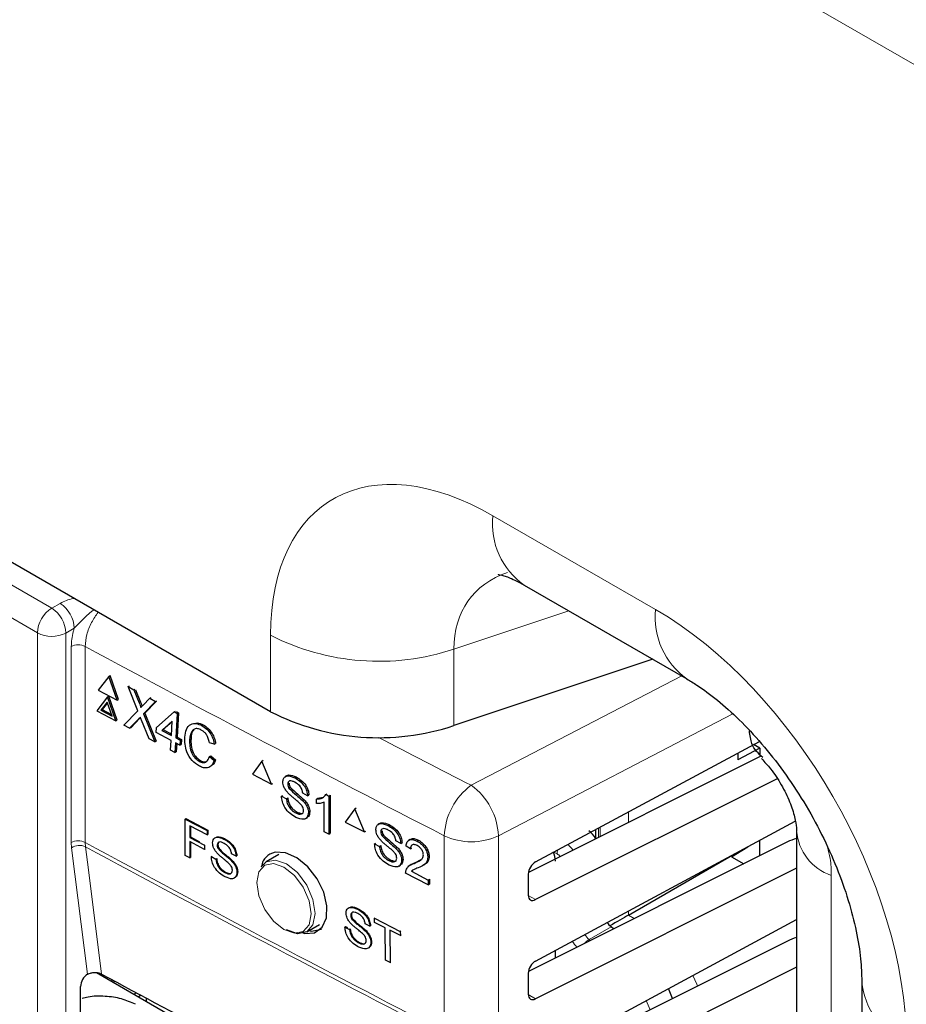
# Paper-space layout 'Blatt2' of a CAD drawing. Header units: millimetres. Extents: x 5 to 418, y 2 to 292.
# Tile 43 of 100: x 124 to 131, y 182 to 190. Entities that reach past the tile are written whole.
import ezdxf

# ---------------------------------------------------------------- set-up
doc = ezdxf.new("R2010")
doc.units = ezdxf.units.MM

psp = doc.layouts.new('Blatt2')

# ---------------------------------------------------------------- linework, layer by layer
at = {"color": 7, "linetype": 'Continuous', "lineweight": 18}
for p, q in [((138.9476, 185.5409), (87.3288, 215.3397)), ((116.8367, 189.7281), (124.2654, 185.4396)), ((124.1475, 185.2354), (116.7188, 189.5239)), ((127.8974, 186.2008), (129.2359, 185.4281)), ((124.2654, 185.4396), (124.335, 185.4783)), ((128.5229, 185.4168), (127.5761, 185.1013)), ((124.1475, 173.849), (124.1475, 185.2354)), ((124.4507, 185.273), (124.3811, 185.2343)), ((124.3811, 185.2343), (124.3811, 173.8478)), ((126.0672, 184.5862), (126.0672, 185.2159)), ((124.4257, 183.508), (124.4257, 185.123)), ((124.5405, 185.1235), (124.5405, 183.5086)), ((127.5761, 185.1013), (127.5761, 184.4715)), ((127.7195, 183.9794), (129.4525, 184.8802)), ((124.9854, 184.6583), (124.9967, 184.6642)), ((129.8723, 184.5672), (127.9426, 183.5642)), ((124.9806, 184.5255), (124.9919, 184.5314)), ((129.0136, 183.7603), (129.0136, 183.6746)), ((128.7676, 183.6276), (128.7676, 183.5514)), ((128.78, 183.5576), (128.78, 183.6343)), ((124.4283, 183.4644), (124.4257, 183.508)), ((124.5405, 183.5086), (124.5427, 183.4736)), ((127.4976, 181.9487), (127.4976, 183.5636)), ((127.9426, 183.5642), (127.9426, 181.9493)), ((124.5599, 182.4227), (124.4283, 183.4644)), ((128.4263, 183.4146), (128.4002, 183.4296)), ((130.683, 183.2377), (130.683, 155.6377)), ((128.1883, 183.0726), (128.2492, 183.0374)), ((129.0136, 182.9437), (129.0136, 182.91)), ((129.0136, 182.91), (129.0619, 182.8822)), ((128.8702, 182.813), (128.6893, 182.7094)), ((128.6893, 182.7094), (128.6993, 182.7006)), ((128.1883, 182.2561), (128.2492, 182.2209))]:
    psp.add_line(p, q, dxfattribs=at)
at = {"color": 7, "linetype": 'Continuous', "lineweight": 25}
for p, q in [((126.0672, 184.5862), (114.8227, 191.0775)), ((128.1563, 185.6285), (129.4948, 184.8558)), ((129.2145, 185.0176), (127.5761, 184.4715)), ((124.7354, 184.8772), (124.7467, 184.8832)), ((124.8144, 184.6862), (124.7467, 184.8832)), ((124.7354, 184.8772), (124.6479, 184.7634)), ((124.8031, 184.6803), (124.7354, 184.8772)), ((124.6479, 184.7634), (124.8031, 184.6803)), ((124.8939, 184.7924), (124.9048, 184.7982)), ((124.9737, 184.5944), (124.8939, 184.7924)), ((124.8939, 184.7924), (124.9416, 184.7668)), ((124.9416, 184.7668), (124.9525, 184.7726)), ((124.9416, 184.7668), (124.9854, 184.6583)), ((124.956, 184.7651), (124.9967, 184.6642)), ((124.7246, 184.7077), (124.637, 184.5938)), ((124.7219, 184.6653), (124.6701, 184.598)), ((124.7239, 184.6593), (124.6814, 184.604)), ((124.7618, 184.5489), (124.7219, 184.6653)), ((124.7246, 184.7077), (124.7359, 184.7136)), ((124.7922, 184.5107), (124.7246, 184.7077)), ((124.8035, 184.5167), (124.7359, 184.7136)), ((124.8031, 184.6803), (124.8144, 184.6862)), ((125.0183, 184.6406), (125.0724, 184.6967)), ((125.1208, 184.6708), (125.0217, 184.5681)), ((125.1278, 184.6722), (125.033, 184.574)), ((125.0724, 184.6967), (125.0833, 184.7025)), ((125.0724, 184.6967), (125.1208, 184.6708)), ((125.1208, 184.6708), (125.1317, 184.6765)), ((124.637, 184.5938), (124.7922, 184.5107)), ((124.6701, 184.598), (124.6814, 184.604)), ((124.6701, 184.598), (124.7618, 184.5489)), ((124.6814, 184.604), (124.7568, 184.5636)), ((124.8587, 184.4751), (124.9737, 184.5944)), ((125.0217, 184.5681), (125.033, 184.574)), ((125.0217, 184.5681), (125.1145, 184.3381)), ((125.033, 184.574), (125.1258, 184.3441)), ((125.1277, 184.456), (125.2738, 184.5846)), ((125.2738, 184.5846), (125.2851, 184.5905)), ((125.2738, 184.5846), (125.299, 184.5711)), ((125.299, 184.5711), (125.2862, 184.3711)), ((125.2913, 184.5872), (125.3103, 184.577)), ((125.3103, 184.577), (125.2975, 184.377)), ((125.299, 184.5711), (125.3103, 184.577)), ((124.7922, 184.5107), (124.8035, 184.5167)), ((124.9806, 184.5255), (124.907, 184.4492)), ((124.9919, 184.5314), (124.9183, 184.4552)), ((124.9969, 184.5367), (124.9919, 184.5314)), ((125.0667, 184.3637), (125.0056, 184.5152)), ((125.2577, 184.5074), (125.1722, 184.4322)), ((125.2574, 184.5032), (125.1835, 184.4381)), ((125.2502, 184.3904), (125.2577, 184.5074)), ((125.5011, 184.4715), (125.5124, 184.4774)), ((124.907, 184.4492), (124.8587, 184.4751)), ((124.907, 184.4492), (124.9183, 184.4552)), ((125.125, 184.4143), (125.1277, 184.456)), ((125.2475, 184.3487), (125.125, 184.4143)), ((125.1722, 184.4322), (125.1835, 184.4381)), ((125.1722, 184.4322), (125.2502, 184.3904)), ((125.1835, 184.4381), (125.2509, 184.402)), ((125.1145, 184.3381), (125.0667, 184.3637)), ((125.1145, 184.3381), (125.1258, 184.3441)), ((125.2425, 184.2696), (125.2475, 184.3487)), ((125.2836, 184.3294), (125.2785, 184.2503)), ((125.3196, 184.3101), (125.2836, 184.3294)), ((125.2862, 184.3711), (125.2975, 184.377)), ((125.2862, 184.3711), (125.3223, 184.3518)), ((125.2941, 184.3238), (125.2898, 184.2562)), ((125.2975, 184.377), (125.3336, 184.3577)), ((125.3223, 184.3518), (125.3196, 184.3101)), ((125.3196, 184.3101), (125.3309, 184.3161)), ((125.3223, 184.3518), (125.3336, 184.3577)), ((125.3336, 184.3577), (125.3309, 184.3161)), ((125.4007, 184.3555), (125.412, 184.3615)), ((125.6034, 184.319), (125.5631, 184.3304)), ((125.6034, 184.319), (125.6147, 184.3249)), ((128.2492, 183.3483), (130.0919, 184.3414)), ((130.0949, 184.2851), (130.043, 184.315)), ((125.2785, 184.2503), (125.2425, 184.2696)), ((125.2785, 184.2503), (125.2898, 184.2562)), ((130.0949, 184.2851), (129.915, 184.1884)), ((129.915, 184.2461), (129.915, 184.1884)), ((130.0949, 184.2851), (130.0949, 184.2159)), ((125.4792, 184.1772), (125.4905, 184.1832)), ((125.5633, 184.2164), (125.5746, 184.2223)), ((125.5633, 184.2164), (125.6022, 184.1845)), ((125.5746, 184.2223), (125.6135, 184.1904)), ((125.6022, 184.1845), (125.6135, 184.1904)), ((125.9954, 184.1796), (125.9171, 184.0711)), ((125.9954, 184.1796), (126.0064, 184.1866)), ((126.0737, 183.9888), (125.9954, 184.1796)), ((130.1091, 184.223), (128.1894, 183.2619)), ((125.9171, 184.0711), (126.0737, 183.9888)), ((126.0737, 183.9888), (126.0846, 183.9957)), ((126.1986, 184.0587), (126.1864, 184.0509)), ((126.208, 183.9891), (126.2189, 183.996)), ((126.2664, 184.0412), (126.2773, 184.0481)), ((130.2382, 184.0332), (128.2492, 183.0374)), ((126.2182, 183.9561), (126.229, 183.963)), ((126.3715, 183.8937), (126.3316, 183.9147)), ((126.5226, 183.9026), (126.5338, 183.9097)), ((126.1571, 183.89), (126.168, 183.8969)), ((126.1571, 183.89), (126.1971, 183.869)), ((126.1971, 183.869), (126.208, 183.8758)), ((126.3296, 183.8555), (126.3405, 183.8624)), ((126.3715, 183.8937), (126.3825, 183.9006)), ((126.4442, 183.8655), (126.4552, 183.8725)), ((126.4442, 183.8285), (126.4442, 183.8655)), ((126.4554, 183.8726), (126.5006, 183.8829)), ((126.5096, 183.5964), (126.5096, 183.8403)), ((126.5226, 183.9026), (126.546, 183.8903)), ((126.546, 183.8903), (126.5572, 183.8974)), ((126.546, 183.8903), (126.546, 183.5773)), ((126.5572, 183.8974), (126.5572, 183.5844)), ((126.2741, 183.7522), (126.285, 183.7591)), ((126.3788, 183.754), (126.3897, 183.7609)), ((126.7606, 183.7857), (126.6819, 183.6768)), ((126.7606, 183.7857), (126.7716, 183.7927)), ((126.8393, 183.5951), (126.7606, 183.7857)), ((125.3646, 183.7014), (125.3703, 183.7049)), ((125.3653, 183.4018), (125.3646, 183.7014)), ((125.3646, 183.7014), (125.5446, 183.6062)), ((125.3703, 183.7049), (125.5502, 183.6097)), ((126.3559, 183.7053), (126.3682, 183.7131)), ((126.6819, 183.6768), (126.8393, 183.5951)), ((126.9647, 183.6653), (126.9526, 183.6575)), ((128.2492, 182.5317), (130.3873, 183.6841)), ((125.5446, 183.5716), (125.4028, 183.6467)), ((125.4028, 183.6467), (125.403, 183.5507)), ((125.4084, 183.6437), (125.4086, 183.5542)), ((125.5446, 183.6062), (125.5502, 183.6097)), ((125.5446, 183.6062), (125.5446, 183.5716)), ((125.5502, 183.6097), (125.5503, 183.5752)), ((126.546, 183.5773), (126.5096, 183.5964)), ((126.546, 183.5773), (126.5572, 183.5844)), ((126.8393, 183.5951), (126.8502, 183.6021)), ((126.9745, 183.5959), (126.9852, 183.6028)), ((127.0332, 183.6483), (127.0439, 183.6551)), ((128.7432, 183.6145), (128.7432, 183.5412)), ((130.398, 183.5999), (130.398, 156)), ((125.403, 183.5507), (125.4086, 183.5542)), ((125.403, 183.5507), (125.5241, 183.4866)), ((125.5242, 183.452), (125.4031, 183.5161)), ((125.4031, 183.5161), (125.4034, 183.3817)), ((125.4086, 183.5542), (125.4826, 183.5151)), ((125.4087, 183.5131), (125.409, 183.3852)), ((125.5446, 183.5716), (125.5503, 183.5752)), ((125.6833, 183.5367), (125.6889, 183.5402)), ((126.9233, 183.4966), (126.934, 183.5035)), ((126.9847, 183.563), (126.9954, 183.5698)), ((127.1389, 183.5011), (127.0987, 183.522)), ((127.1389, 183.5011), (127.1497, 183.508)), ((127.2158, 183.5339), (127.2036, 183.5261)), ((127.2742, 183.5192), (127.2851, 183.5263)), ((130.3218, 183.5129), (128.1894, 182.4454)), ((130.0949, 183.3993), (130.0949, 183.5265)), ((125.5241, 183.4866), (125.5297, 183.4901)), ((125.5241, 183.4866), (125.5242, 183.452)), ((125.5242, 183.452), (125.5297, 183.4555)), ((125.6278, 183.4868), (125.6334, 183.4904)), ((125.6375, 183.4553), (125.6431, 183.4588)), ((126.9233, 183.4966), (126.9635, 183.4758)), ((126.9635, 183.4758), (126.9742, 183.4827)), ((127.0968, 183.4628), (127.1075, 183.4697)), ((127.2194, 183.4554), (127.1828, 183.4784)), ((127.2194, 183.4554), (127.2302, 183.4624)), ((129.8633, 183.391), (129.9974, 183.4739)), ((125.4034, 183.3817), (125.3653, 183.4018)), ((125.4034, 183.3817), (125.409, 183.3852)), ((125.5796, 183.392), (125.5851, 183.3955)), ((125.5796, 183.392), (125.6177, 183.3719)), ((125.6177, 183.3719), (125.6232, 183.3754)), ((125.7438, 183.3589), (125.7494, 183.3625)), ((125.7835, 183.3954), (125.7455, 183.4156)), ((125.7835, 183.3954), (125.7892, 183.399)), ((125.9892, 183.3071), (126.0315, 183.3492)), ((126.1355, 183.4092), (126.0315, 183.3492)), ((127.0409, 183.3593), (127.0517, 183.3662)), ((127.1463, 183.3614), (127.157, 183.3684)), ((127.2487, 183.3365), (127.2596, 183.3435)), ((127.2599, 183.3437), (127.3083, 183.368)), ((127.3619, 183.3873), (127.3731, 183.3945)), ((129.0136, 182.91), (129.8931, 183.4177)), ((129.8633, 183.391), (129.9631, 183.3334)), ((125.6912, 183.2602), (125.6966, 183.2636)), ((125.7907, 183.2618), (125.7963, 183.2653)), ((127.1234, 183.3128), (127.1356, 183.3206)), ((127.2254, 183.3276), (127.2131, 183.3198)), ((127.2261, 183.2713), (127.237, 183.2783)), ((127.2261, 183.2713), (127.3656, 183.1989)), ((127.3248, 183.3204), (127.3373, 183.3284)), ((130.398, 183.2966), (128.2492, 182.2209)), ((127.3656, 183.1588), (127.1792, 183.2555)), ((127.3656, 183.1989), (127.3767, 183.2061)), ((127.3656, 183.1989), (127.3656, 183.1588)), ((127.3767, 183.2061), (127.3767, 183.166)), ((128.1883, 183.2486), (128.1883, 183.0738)), ((127.3656, 183.1588), (127.3767, 183.166)), ((126.7826, 182.9588), (126.7882, 182.9624)), ((126.7272, 182.9078), (126.7328, 182.9114)), ((126.7372, 182.8763), (126.7428, 182.8799)), ((126.9222, 182.884), (126.9276, 182.8875)), ((126.9225, 182.8493), (126.9222, 182.884)), ((126.9222, 182.884), (127.1353, 182.7756)), ((128.3396, 181.7639), (130.398, 182.8732)), ((126.3648, 182.7718), (126.4688, 182.8319)), ((126.6795, 182.8118), (126.685, 182.8154)), ((126.6795, 182.8118), (126.7179, 182.7923)), ((126.685, 182.8154), (126.7012, 182.8072)), ((126.7179, 182.7923), (126.7234, 182.7958)), ((126.8448, 182.7814), (126.8502, 182.7849)), ((126.8846, 182.8188), (126.8461, 182.8383)), ((126.8846, 182.8188), (126.89, 182.8222)), ((127.0099, 182.8049), (126.9225, 182.8493)), ((127.0124, 182.5389), (127.0099, 182.8049)), ((127.1357, 182.7409), (127.0483, 182.7853)), ((127.0483, 182.7853), (127.0509, 182.5194)), ((127.1353, 182.7756), (127.1409, 182.7792)), ((127.1353, 182.7756), (127.1357, 182.7409)), ((128.8896, 182.7959), (128.8702, 182.813)), ((127.1357, 182.7409), (127.1412, 182.7445)), ((130.3218, 182.6964), (128.2795, 181.674)), ((126.7927, 182.6814), (126.798, 182.6848)), ((126.8928, 182.6847), (126.8981, 182.6881)), ((128.4117, 182.5566), (128.4117, 182.6193)), ((127.0509, 182.5194), (127.0124, 182.5389)), ((127.0509, 182.5194), (127.0562, 182.5228)), ((130.398, 182.4801), (128.3615, 181.4606)), ((124.5599, 182.4227), (124.5621, 182.4239)), ((124.635, 182.4361), (126.6921, 181.2485)), ((124.7612, 182.3782), (124.7612, 182.3632)), ((128.1883, 182.432), (128.1883, 182.2573)), ((124.5031, 182.0485), (124.5031, 182.3231)), ((124.7871, 182.3643), (124.7732, 182.3563)), ((129.3759, 182.2228), (129.3425, 182.3044)), ((130.935, 182.3645), (130.935, 141.5863)), ((124.964, 182.2691), (124.9441, 182.2576)), ((125.0006, 182.2494), (124.9795, 182.2372)), ((125.0441, 182.2261), (125.0441, 182.1999))]:
    psp.add_line(p, q, dxfattribs=at)
at = {"color": 7, "linetype": 'Continuous', "lineweight": 18, "flags": 128}
for points in [[(124.5427, 183.4736), (124.5586, 183.3476), (124.6223, 182.8436), (124.6752, 182.4246)], [(126.0315, 183.3492), (126.0315, 183.3492), (126.1079, 183.364), (126.1981, 183.3327), (126.2883, 183.2599), (126.3648, 183.1568), (126.4159, 183.039), (126.4339, 182.9244), (126.4159, 182.8306), (126.3648, 182.7718), (126.3648, 182.7718)], [(126.1774, 182.7907), (126.2628, 182.761), (126.3353, 182.775), (126.3837, 182.8308), (126.4007, 182.9196), (126.3837, 183.0281), (126.3353, 183.1397), (126.2628, 183.2374), (126.1774, 183.3064), (126.0919, 183.3361), (126.0195, 183.322), (125.9711, 183.2663), (125.9541, 183.1774), (125.9711, 183.0689), (126.0195, 182.9573), (126.0919, 182.8596), (126.1774, 182.7907)], [(129.5449, 182.4135), (129.5759, 182.3421), (129.582, 182.326)], [(129.1598, 182.206), (129.1601, 182.2054), (129.1916, 182.1306)]]:
    psp.add_lwpolyline(points, dxfattribs=at)
at = {"color": 7, "linetype": 'Continuous', "lineweight": 25, "flags": 128}
for points in [[(126.3322, 182.7627), (126.3488, 182.7572), (126.43, 182.7648), (126.4916, 182.8096), (126.5265, 182.8864), (126.5309, 182.9864), (126.5043, 183.0984), (126.4497, 183.2099), (126.3733, 183.3083), (126.2837, 183.3827), (126.1909, 183.4244), (126.1055, 183.4289), (126.0601, 183.4123), (126.0601, 183.4123)], [(126.3648, 182.7718), (126.2883, 182.757), (126.1981, 182.7883)], [(126.3829, 182.7823), (126.4036, 182.7791), (126.4873, 182.7945)]]:
    psp.add_lwpolyline(points, dxfattribs=at)
at = {"color": 7, "linetype": 'Continuous', "lineweight": 18}
for centre, radius, start, end in [((128.5099, 186.1332), 0.6162, 173.70115, 234.98667), ((124.1909, 185.2618), 0.2601, 2.47917, 56.36113), ((124.4034, 185.2238), 0.2561, 122.60548, 177.39452), ((124.1213, 185.223), 0.2601, 2.47917, 56.36113), ((129.8617, 185.3665), 0.6289, 174.38057, 234.29103), ((124.2655, 185.4636), 0.2568, 242.65648, 296.76622), ((126.9586, 186.9608), 1.9594, 242.93848, 288.36912), ((124.4836, 185.0077), 0.129, 63.83681, 116.67785), ((204.3315, 332.8018), 167.8555, 241.61753, 242.758763), ((205.3385, 334.7235), 169.5538, 242.465364, 242.755822), ((128.037, 183.5429), 0.5397, 126.02613, 177.80151), ((127.4057, 183.5433), 0.5373, 2.23124, 54.25968), ((130.8203, 183.6385), 0.4237, 184.62581, 251.0876), ((124.4836, 183.3927), 0.129, 63.83681, 116.67785), ((204.3315, 331.1869), 167.8555, 241.61753, 242.758763), ((127.7195, 184.0346), 0.5206, 244.78001, 295.37506), ((124.4936, 183.3681), 0.1164, 65.09333, 124.13725), ((204.3322, 331.1495), 167.8527, 241.617584, 242.758763), ((128.533, 183.4126), 0.1067, 161.38518, 178.93309), ((128.7814, 182.5609), 0.1748, 121.81284, 138.8732), ((131.5528, 182.4218), 0.6209, 185.63842, 246.0772)]:
    psp.add_arc(centre, radius, start, end, dxfattribs=at)
at = {"color": 7, "linetype": 'Continuous', "lineweight": 25}
psp.add_arc((126.9586, 186.331), 1.9594, 242.93848, 288.36912, dxfattribs=at)
at = {"color": 7, "linetype": 'Continuous', "lineweight": 18}
for centre, major_axis, ratio, start_param, end_param in [((127.8974, 184.1594), (-1.338, 2.1652), 0.576692, 5.463246, 7.034042), ((128.7812, 184.6697), (1.0646, -0.8595), 0.656989, 2.745575, 3.629285), ((129.2359, 183.0465), (-1.4622, 2.526), 0.577381, 3.925701, 5.496497), ((128.4852, 183.3806), (-0.0833, 0.1443), 0.567307, 4.837246, 5.22071), ((128.4262, 183.3466), (-0.0417, 0.0722), 0.577557, 5.050987, 5.497716), ((128.662, 182.7898), (-0.125, 0.2165), 0.577517, 1.679818, 1.933112), ((128.7209, 182.8239), (-0.0836, 0.1442), 0.586553, 1.75425, 2.093184)]:
    psp.add_ellipse(centre, major_axis=major_axis, ratio=ratio, start_param=start_param, end_param=end_param, dxfattribs=at)
at = {"color": 7, "linetype": 'Continuous', "lineweight": 25}
for centre, major_axis, ratio, start_param, end_param in [((128.665, 183.4844), (-0.0833, 0.1443), 0.577557, 4.773147, 5.313731), ((130.5448, 183.3702), (0.3333, -0.005), 0.567125, 2.035405, 2.312261), ((128.2938, 183.4218), (-0.0833, 0.1443), 0.577557, 3.927224, 4.460624), ((128.2503, 183.2808), (0.0451, 0.0701), 0.606761, 0.83184, 2.385183), ((128.2503, 183.106), (0.0451, 0.0701), 0.606761, 2.385183, 3.938526), ((128.8979, 182.8431), (0.1667, 0.0962), 0.00007, 0.802811, 1.79442), ((128.9008, 182.9269), (-0.0833, 0.1443), 0.577517, 1.788429, 2.094297), ((130.5448, 182.5536), (0.3333, -0.005), 0.567125, 2.035405, 2.312261), ((128.2503, 182.4643), (0.0451, 0.0701), 0.606761, 0.83184, 2.385183), ((124.5631, 182.3565), (0.0428, 0.0715), 0.587369, 0.847258, 2.36515), ((238.7131, 255.1283), (166.8622, 2.5676), 0.587275, 3.950946, 3.967413), ((128.2503, 182.2895), (0.0451, 0.0701), 0.606761, 2.385183, 3.938526)]:
    psp.add_ellipse(centre, major_axis=major_axis, ratio=ratio, start_param=start_param, end_param=end_param, dxfattribs=at)
for points, knots in [([(127.942, 185.718), (127.9407, 185.718), (127.9367, 185.7183), (127.9819, 185.71), (128.0609, 185.6803), (128.1288, 185.6434), (128.1563, 185.6285)], [0, 0, 0, 0, 0.148603, 0.472866, 0.786514, 1, 1, 1, 1]), ([(129.4948, 184.8558), (129.522, 184.8394), (129.6005, 184.7922), (129.7461, 184.685), (129.9274, 184.5231), (130.1123, 184.3254), (130.2923, 184.097), (130.4599, 183.8444), (130.6083, 183.5759), (130.7321, 183.3014), (130.8277, 183.031), (130.8927, 182.7765), (130.9293, 182.5475), (130.9331, 182.4242), (130.935, 182.3645)], [0, 0, 0, 0, 0.044211, 0.127254, 0.212002, 0.298736, 0.387079, 0.476516, 0.566479, 0.656332, 0.745382, 0.833118, 0.919136, 1, 1, 1, 1]), ([(124.9854, 184.6583), (124.9882, 184.651), (124.9921, 184.641), (124.9968, 184.6279), (124.9976, 184.6223), (124.998, 184.6195)], [0, 0, 0, 0, 0.561277, 0.781763, 1, 1, 1, 1]), ([(124.9967, 184.6642), (124.9994, 184.657), (125.0033, 184.6469), (125.0076, 184.6355), (125.0082, 184.6315), (125.0084, 184.6303)], [0, 0, 0, 0, 0.642738, 0.895224, 1, 1, 1, 1]), ([(124.998, 184.6195), (125.0018, 184.6234), (125.0085, 184.6304), (125.0153, 184.6375), (125.0183, 184.6406)], [0, 0, 0, 0, 0.56, 1, 1, 1, 1]), ([(124.9953, 184.5407), (124.9926, 184.5379), (124.9876, 184.5328), (124.9828, 184.5277), (124.9806, 184.5255)], [0, 0, 0, 0, 0.560002, 1, 1, 1, 1]), ([(125.0056, 184.5152), (125.0037, 184.52), (125.0002, 184.5285), (124.9968, 184.537), (124.9953, 184.5407)], [0, 0, 0, 0, 0.56, 1, 1, 1, 1]), ([(125.3611, 184.3766), (125.3641, 184.3992), (125.3701, 184.4444), (125.4051, 184.485), (125.4531, 184.4919), (125.4851, 184.4783), (125.5011, 184.4715)], [0, 0, 0, 0, 0.280492, 0.55957, 0.779615, 1, 1, 1, 1]), ([(125.4398, 184.4898), (125.448, 184.4918), (125.4702, 184.4972), (125.4961, 184.485), (125.5124, 184.4774)], [0, 0, 0, 0, 0.372035, 1, 1, 1, 1]), ([(125.5124, 184.4774), (125.5261, 184.4689), (125.5534, 184.4518), (125.5857, 184.4102), (125.6062, 184.3661), (125.6118, 184.3387), (125.6147, 184.3249)], [0, 0, 0, 0, 0.280081, 0.559449, 0.779549, 1, 1, 1, 1]), ([(125.4968, 184.435), (125.4868, 184.4395), (125.4668, 184.4486), (125.4392, 184.4453), (125.4094, 184.42), (125.4043, 184.3821), (125.4007, 184.3555)], [0, 0, 0, 0, 0.187223, 0.373906, 0.560736, 1, 1, 1, 1]), ([(125.4338, 184.434), (125.433, 184.4334), (125.4163, 184.4199), (125.4141, 184.39), (125.412, 184.3615)], [0, 0, 0, 0, 0.04544, 1, 1, 1, 1]), ([(125.5631, 184.3304), (125.5606, 184.3422), (125.5557, 184.3657), (125.5398, 184.3981), (125.5185, 184.4218), (125.504, 184.4306), (125.4968, 184.435)], [0, 0, 0, 0, 0.280553, 0.559739, 0.779654, 1, 1, 1, 1]), ([(125.5011, 184.4715), (125.5148, 184.4629), (125.5421, 184.4458), (125.5744, 184.4042), (125.5949, 184.3601), (125.6005, 184.3327), (125.6034, 184.319)], [0, 0, 0, 0, 0.280081, 0.559449, 0.779549, 1, 1, 1, 1]), ([(130.1203, 184.2088), (130.0845, 184.2408), (130.0266, 184.2924), (130.0144, 184.3916), (130.0098, 184.4293)], [0, 0, 0, 0, 0.619284, 1, 1, 1, 1]), ([(125.4806, 184.1378), (125.4596, 184.1508), (125.4179, 184.1769), (125.3766, 184.25), (125.3609, 184.3183), (125.3611, 184.3571), (125.3611, 184.3766)], [0, 0, 0, 0, 0.2799551, 0.5580876, 0.7789116, 1, 1, 1, 1]), ([(125.4007, 184.3555), (125.4004, 184.3377), (125.3998, 184.302), (125.4131, 184.2466), (125.444, 184.2011), (125.4675, 184.1852), (125.4792, 184.1772)], [0, 0, 0, 0, 0.281245, 0.560716, 0.780138, 1, 1, 1, 1]), ([(125.412, 184.3615), (125.4117, 184.3436), (125.4111, 184.308), (125.4244, 184.2525), (125.4553, 184.207), (125.4788, 184.1911), (125.4905, 184.1832)], [0, 0, 0, 0, 0.281245, 0.5607156, 0.780138, 1, 1, 1, 1]), ([(125.4792, 184.1772), (125.4901, 184.1727), (125.5119, 184.1635), (125.5465, 184.1735), (125.5569, 184.2001), (125.5633, 184.2164)], [0, 0, 0, 0, 0.280711, 0.560905, 1, 1, 1, 1]), ([(125.6022, 184.1845), (125.5965, 184.1704), (125.5851, 184.1421), (125.5531, 184.1217), (125.5162, 184.1214), (125.4924, 184.1323), (125.4806, 184.1378)], [0, 0, 0, 0, 0.280256, 0.559546, 0.779589, 1, 1, 1, 1]), ([(125.4905, 184.1832), (125.5016, 184.1782), (125.5217, 184.1692), (125.5377, 184.1762), (125.5448, 184.1794)], [0, 0, 0, 0, 0.553095, 1, 1, 1, 1]), ([(125.6135, 184.1904), (125.6087, 184.1749), (125.6032, 184.1569), (125.5901, 184.1492), (125.5883, 184.1481)], [0, 0, 0, 0, 0.865837, 1, 1, 1, 1]), ([(130.1092, 184.1992), (130.1346, 184.1718), (130.1932, 184.1083), (130.2755, 183.9831), (130.3445, 183.843), (130.384, 183.7198), (130.3977, 183.6337), (130.397, 183.613), (130.3968, 183.6055)], [0, 0, 0, 0, 0.145423, 0.336318, 0.535999, 0.728319, 0.900634, 1, 1, 1, 1]), ([(126.168, 184.0072), (126.169, 184.0163), (126.1709, 184.0346), (126.185, 184.0525), (126.2157, 184.0625), (126.2455, 184.05), (126.2664, 184.0412)], [0, 0, 0, 0, 0.1870287, 0.3741238, 0.5611402, 1, 1, 1, 1]), ([(126.2099, 183.9175), (126.2035, 183.9249), (126.1908, 183.9395), (126.1725, 183.9711), (126.1697, 183.9935), (126.168, 184.0072)], [0, 0, 0, 0, 0.281445, 0.562273, 1, 1, 1, 1]), ([(126.1992, 184.0584), (126.2053, 184.0611), (126.2269, 184.0707), (126.2564, 184.0577), (126.2777, 184.0483)], [0, 0, 0, 0, 0.279492, 1, 1, 1, 1]), ([(126.268, 184.0042), (126.2603, 184.008), (126.2449, 184.0155), (126.2244, 184.0175), (126.2105, 184.0079), (126.2088, 183.9953), (126.208, 183.9891)], [0, 0, 0, 0, 0.28129, 0.56082, 0.78068, 1, 1, 1, 1]), ([(126.2192, 183.9962), (126.2197, 183.9901), (126.2206, 183.9792), (126.2267, 183.9681), (126.2294, 183.9632)], [0, 0, 0, 0, 0.559617, 1, 1, 1, 1]), ([(126.2664, 184.0412), (126.2805, 184.0328), (126.3085, 184.0162), (126.3448, 183.9774), (126.367, 183.9325), (126.37, 183.9066), (126.3715, 183.8937)], [0, 0, 0, 0, 0.280797, 0.560151, 0.779877, 1, 1, 1, 1]), ([(126.3316, 183.9147), (126.33, 183.9248), (126.327, 183.9451), (126.3041, 183.9827), (126.2817, 183.9961), (126.268, 184.0042)], [0, 0, 0, 0, 0.281097, 0.560287, 1, 1, 1, 1]), ([(126.2777, 184.0483), (126.2917, 184.04), (126.3197, 184.0233), (126.356, 183.9845), (126.3782, 183.9396), (126.3812, 183.9137), (126.3828, 183.9008)], [0, 0, 0, 0, 0.280797, 0.560151, 0.779877, 1, 1, 1, 1]), ([(126.208, 183.9891), (126.2085, 183.983), (126.2094, 183.9721), (126.2155, 183.961), (126.2182, 183.9561)], [0, 0, 0, 0, 0.559617, 1, 1, 1, 1]), ([(126.3086, 183.831), (126.2974, 183.8408), (126.279, 183.8571), (126.2528, 183.8781), (126.2309, 183.8966), (126.2169, 183.9106), (126.2099, 183.9175)], [0, 0, 0, 0, 0.339939, 0.560025, 0.780082, 1, 1, 1, 1]), ([(126.2182, 183.9561), (126.2387, 183.9367), (126.2754, 183.902), (126.313, 183.8697), (126.3296, 183.8555)], [0, 0, 0, 0, 0.5583825, 1, 1, 1, 1]), ([(126.2294, 183.9632), (126.2499, 183.9438), (126.2866, 183.9091), (126.3242, 183.8768), (126.3409, 183.8626)], [0, 0, 0, 0, 0.558382, 1, 1, 1, 1]), ([(126.2759, 183.7152), (126.2593, 183.7248), (126.2264, 183.744), (126.1849, 183.792), (126.1616, 183.8449), (126.1586, 183.8749), (126.1571, 183.89)], [0, 0, 0, 0, 0.280814, 0.559563, 0.77962, 1, 1, 1, 1]), ([(126.1971, 183.869), (126.1987, 183.8562), (126.2019, 183.8307), (126.2229, 183.7936), (126.2487, 183.7676), (126.2656, 183.7574), (126.2741, 183.7522)], [0, 0, 0, 0, 0.280632, 0.558674, 0.779197, 1, 1, 1, 1]), ([(126.2083, 183.8761), (126.2099, 183.8633), (126.2131, 183.8378), (126.2342, 183.8008), (126.2599, 183.7747), (126.2768, 183.7645), (126.2853, 183.7594)], [0, 0, 0, 0, 0.280632, 0.558674, 0.779197, 1, 1, 1, 1]), ([(126.3388, 183.7728), (126.3384, 183.7785), (126.3375, 183.7898), (126.3271, 183.8117), (126.3156, 183.8237), (126.3086, 183.831)], [0, 0, 0, 0, 0.280089, 0.55997, 1, 1, 1, 1]), ([(126.3296, 183.8555), (126.3371, 183.8473), (126.3521, 183.8311), (126.3684, 183.8033), (126.3775, 183.7765), (126.3784, 183.7615), (126.3788, 183.754)], [0, 0, 0, 0, 0.280371, 0.559909, 0.779859, 1, 1, 1, 1]), ([(126.3409, 183.8626), (126.3484, 183.8545), (126.3633, 183.8382), (126.3796, 183.8104), (126.3887, 183.7836), (126.3896, 183.7686), (126.39, 183.7611)], [0, 0, 0, 0, 0.280371, 0.559909, 0.779859, 1, 1, 1, 1]), ([(126.4442, 183.8655), (126.4619, 183.8672), (126.4935, 183.8704), (126.5137, 183.8927), (126.5226, 183.9026)], [0, 0, 0, 0, 0.560427, 1, 1, 1, 1]), ([(126.5096, 183.8403), (126.4984, 183.8359), (126.4783, 183.8279), (126.4547, 183.8283), (126.4442, 183.8285)], [0, 0, 0, 0, 0.559686, 1, 1, 1, 1]), ([(126.2741, 183.7522), (126.2826, 183.7484), (126.2996, 183.7406), (126.3215, 183.7406), (126.3359, 183.7523), (126.3379, 183.766), (126.3388, 183.7728)], [0, 0, 0, 0, 0.280917, 0.560813, 0.780502, 1, 1, 1, 1]), ([(126.3788, 183.754), (126.3765, 183.7399), (126.372, 183.7118), (126.3336, 183.6922), (126.2977, 183.7065), (126.2759, 183.7152)], [0, 0, 0, 0, 0.279942, 0.56008, 1, 1, 1, 1]), ([(126.2853, 183.7594), (126.2937, 183.7557), (126.3104, 183.7483), (126.3295, 183.7462), (126.3356, 183.7523), (126.3368, 183.7535)], [0, 0, 0, 0, 0.449079, 0.896524, 1, 1, 1, 1]), ([(126.39, 183.7611), (126.3885, 183.7459), (126.3863, 183.7245), (126.3712, 183.7182), (126.3667, 183.7163)], [0, 0, 0, 0, 0.704788, 1, 1, 1, 1]), ([(126.9342, 183.6139), (126.9352, 183.623), (126.9371, 183.6413), (126.9513, 183.6593), (126.9822, 183.6694), (127.0122, 183.657), (127.0332, 183.6483)], [0, 0, 0, 0, 0.187029, 0.374124, 0.56114, 1, 1, 1, 1]), ([(126.9653, 183.6652), (126.9715, 183.6679), (126.9932, 183.6776), (127.023, 183.6647), (127.0444, 183.6554)], [0, 0, 0, 0, 0.281316, 1, 1, 1, 1]), ([(126.9763, 183.5244), (126.9699, 183.5317), (126.9571, 183.5463), (126.9388, 183.5778), (126.936, 183.6002), (126.9342, 183.6139)], [0, 0, 0, 0, 0.281445, 0.562273, 1, 1, 1, 1]), ([(127.0348, 183.6113), (127.0271, 183.615), (127.0116, 183.6224), (126.991, 183.6244), (126.977, 183.6147), (126.9753, 183.6022), (126.9745, 183.5959)], [0, 0, 0, 0, 0.2812903, 0.5608202, 0.7806803, 1, 1, 1, 1]), ([(126.9745, 183.5959), (126.9749, 183.5898), (126.9758, 183.5789), (126.982, 183.5678), (126.9847, 183.563)], [0, 0, 0, 0, 0.559617, 1, 1, 1, 1]), ([(126.9856, 183.6031), (126.9861, 183.597), (126.987, 183.5861), (126.9931, 183.575), (126.9958, 183.5701)], [0, 0, 0, 0, 0.559617, 1, 1, 1, 1]), ([(127.0332, 183.6483), (127.0474, 183.6399), (127.0755, 183.6234), (127.112, 183.5848), (127.1344, 183.5399), (127.1374, 183.5141), (127.1389, 183.5011)], [0, 0, 0, 0, 0.280797, 0.560151, 0.779877, 1, 1, 1, 1]), ([(127.0987, 183.522), (127.0972, 183.5321), (127.0941, 183.5524), (127.0712, 183.5899), (127.0486, 183.6032), (127.0348, 183.6113)], [0, 0, 0, 0, 0.281097, 0.560287, 1, 1, 1, 1]), ([(127.0444, 183.6554), (127.0585, 183.6471), (127.0867, 183.6305), (127.1232, 183.5919), (127.1455, 183.5471), (127.1486, 183.5212), (127.1501, 183.5083)], [0, 0, 0, 0, 0.280797, 0.560151, 0.779877, 1, 1, 1, 1]), ([(125.5897, 183.5042), (125.5906, 183.513), (125.5924, 183.5305), (125.6058, 183.5476), (125.635, 183.5571), (125.6633, 183.5451), (125.6833, 183.5367)], [0, 0, 0, 0, 0.187029, 0.374124, 0.56114, 1, 1, 1, 1]), ([(125.6297, 183.4184), (125.6237, 183.4254), (125.6115, 183.4395), (125.5941, 183.4697), (125.5914, 183.4911), (125.5897, 183.5042)], [0, 0, 0, 0, 0.281445, 0.562273, 1, 1, 1, 1]), ([(125.622, 183.5526), (125.6253, 183.5539), (125.6435, 183.5613), (125.6685, 183.5497), (125.6889, 183.5402)], [0, 0, 0, 0, 0.180423, 1, 1, 1, 1]), ([(125.6848, 183.5013), (125.6775, 183.5049), (125.6628, 183.5121), (125.6434, 183.514), (125.6301, 183.5048), (125.6286, 183.4928), (125.6278, 183.4868)], [0, 0, 0, 0, 0.28129, 0.56082, 0.78068, 1, 1, 1, 1]), ([(125.6446, 183.5123), (125.6419, 183.5108), (125.635, 183.507), (125.634, 183.4966), (125.6334, 183.4904)], [0, 0, 0, 0, 0.394344, 1, 1, 1, 1]), ([(125.6833, 183.5367), (125.6966, 183.5287), (125.7233, 183.5127), (125.7579, 183.4756), (125.7791, 183.4326), (125.7821, 183.4078), (125.7835, 183.3954)], [0, 0, 0, 0, 0.280797, 0.560151, 0.779877, 1, 1, 1, 1]), ([(125.6889, 183.5402), (125.7023, 183.5322), (125.729, 183.5163), (125.7635, 183.4792), (125.7847, 183.4362), (125.7877, 183.4114), (125.7892, 183.399)], [0, 0, 0, 0, 0.280797, 0.560151, 0.779877, 1, 1, 1, 1]), ([(127.0757, 183.4382), (127.0644, 183.448), (127.0459, 183.4642), (127.0196, 183.4851), (126.9975, 183.5035), (126.9834, 183.5174), (126.9763, 183.5244)], [0, 0, 0, 0, 0.339939, 0.560025, 0.780082, 1, 1, 1, 1]), ([(126.9847, 183.563), (127.0053, 183.5437), (127.0422, 183.5091), (127.0801, 183.477), (127.0968, 183.4628)], [0, 0, 0, 0, 0.5583825, 1, 1, 1, 1]), ([(126.9958, 183.5701), (127.0164, 183.5508), (127.0534, 183.5162), (127.0912, 183.4841), (127.1079, 183.4699)], [0, 0, 0, 0, 0.5583825, 1, 1, 1, 1]), ([(127.1828, 183.4784), (127.1849, 183.4912), (127.1891, 183.5167), (127.2136, 183.5347), (127.2442, 183.533), (127.2642, 183.5238), (127.2742, 183.5192)], [0, 0, 0, 0, 0.280235, 0.558893, 0.779132, 1, 1, 1, 1]), ([(127.218, 183.5314), (127.2212, 183.5345), (127.2304, 183.5432), (127.2557, 183.5396), (127.2755, 183.5308), (127.2853, 183.5264)], [0, 0, 0, 0, 0.209748, 0.604311, 1, 1, 1, 1]), ([(127.2742, 183.5192), (127.2866, 183.5118), (127.3115, 183.4971), (127.3412, 183.46), (127.3593, 183.4208), (127.361, 183.3985), (127.3619, 183.3873)], [0, 0, 0, 0, 0.280482, 0.559644, 0.779749, 1, 1, 1, 1]), ([(127.2853, 183.5264), (127.2978, 183.519), (127.3226, 183.5042), (127.3523, 183.4671), (127.3704, 183.428), (127.3722, 183.4056), (127.3731, 183.3945)], [0, 0, 0, 0, 0.280482, 0.559644, 0.779749, 1, 1, 1, 1]), ([(125.6278, 183.4868), (125.6283, 183.481), (125.6291, 183.4706), (125.635, 183.46), (125.6375, 183.4553)], [0, 0, 0, 0, 0.5596169, 1, 1, 1, 1]), ([(125.6334, 183.4904), (125.6339, 183.4846), (125.6348, 183.4741), (125.6406, 183.4635), (125.6432, 183.4588)], [0, 0, 0, 0, 0.559617, 1, 1, 1, 1]), ([(125.6375, 183.4553), (125.6489, 183.4429), (125.6678, 183.4225), (125.6965, 183.4005), (125.7205, 183.3808), (125.736, 183.3662), (125.7438, 183.3589)], [0, 0, 0, 0, 0.338408, 0.558974, 0.779535, 1, 1, 1, 1]), ([(125.6432, 183.4588), (125.6546, 183.4465), (125.6734, 183.426), (125.7021, 183.404), (125.7261, 183.3844), (125.7416, 183.3698), (125.7494, 183.3625)], [0, 0, 0, 0, 0.3384083, 0.5589741, 0.7795351, 1, 1, 1, 1]), ([(125.7455, 183.4156), (125.744, 183.4253), (125.7411, 183.4447), (125.7192, 183.4807), (125.6979, 183.4935), (125.6848, 183.5013)], [0, 0, 0, 0, 0.2810967, 0.5602874, 1, 1, 1, 1]), ([(127.0427, 183.3223), (127.0261, 183.3319), (126.993, 183.3509), (126.9512, 183.3987), (126.9277, 183.4515), (126.9248, 183.4816), (126.9233, 183.4966)], [0, 0, 0, 0, 0.280814, 0.559563, 0.77962, 1, 1, 1, 1]), ([(126.9635, 183.4758), (126.9651, 183.463), (126.9683, 183.4375), (126.9895, 183.4005), (127.0153, 183.3746), (127.0324, 183.3644), (127.0409, 183.3593)], [0, 0, 0, 0, 0.280632, 0.558674, 0.779197, 1, 1, 1, 1]), ([(126.9746, 183.4829), (126.9763, 183.4701), (126.9795, 183.4447), (127.0006, 183.4077), (127.0265, 183.3817), (127.0435, 183.3716), (127.0521, 183.3665)], [0, 0, 0, 0, 0.280632, 0.558674, 0.779197, 1, 1, 1, 1]), ([(127.106, 183.3802), (127.1056, 183.3858), (127.1047, 183.3971), (127.0942, 183.419), (127.0827, 183.4309), (127.0757, 183.4382)], [0, 0, 0, 0, 0.280089, 0.55997, 1, 1, 1, 1]), ([(127.0968, 183.4628), (127.1043, 183.4547), (127.1194, 183.4385), (127.1358, 183.4108), (127.1449, 183.384), (127.1458, 183.369), (127.1463, 183.3614)], [0, 0, 0, 0, 0.280371, 0.559909, 0.779859, 1, 1, 1, 1]), ([(127.1079, 183.4699), (127.1155, 183.4618), (127.1306, 183.4456), (127.1469, 183.4179), (127.156, 183.3912), (127.1569, 183.3761), (127.1574, 183.3686)], [0, 0, 0, 0, 0.280371, 0.559909, 0.779859, 1, 1, 1, 1]), ([(127.2734, 183.4835), (127.2655, 183.487), (127.2498, 183.4939), (127.2308, 183.4896), (127.2207, 183.475), (127.2198, 183.4619), (127.2194, 183.4554)], [0, 0, 0, 0, 0.28041, 0.559489, 0.779375, 1, 1, 1, 1]), ([(127.3254, 183.4059), (127.3244, 183.4144), (127.3225, 183.4314), (127.3077, 183.4558), (127.2906, 183.4735), (127.2791, 183.4802), (127.2734, 183.4835)], [0, 0, 0, 0, 0.27908, 0.558612, 0.779043, 1, 1, 1, 1]), ([(125.6929, 183.2247), (125.6772, 183.2339), (125.6458, 183.2523), (125.6063, 183.2982), (125.5839, 183.3489), (125.581, 183.3777), (125.5796, 183.392)], [0, 0, 0, 0, 0.280814, 0.559563, 0.77962, 1, 1, 1, 1]), ([(125.6177, 183.3719), (125.6192, 183.3597), (125.6223, 183.3353), (125.6424, 183.2998), (125.6669, 183.2749), (125.6831, 183.2651), (125.6912, 183.2602)], [0, 0, 0, 0, 0.280632, 0.558674, 0.779197, 1, 1, 1, 1]), ([(125.6233, 183.3755), (125.6249, 183.3632), (125.628, 183.3389), (125.648, 183.3034), (125.6726, 183.2784), (125.6887, 183.2686), (125.6968, 183.2637)], [0, 0, 0, 0, 0.280632, 0.558674, 0.779197, 1, 1, 1, 1]), ([(125.7238, 183.3355), (125.7132, 183.3449), (125.6956, 183.3605), (125.6707, 183.3806), (125.6497, 183.3983), (125.6364, 183.4117), (125.6297, 183.4184)], [0, 0, 0, 0, 0.339939, 0.560025, 0.780082, 1, 1, 1, 1]), ([(125.7438, 183.3589), (125.7509, 183.3511), (125.7652, 183.3356), (125.7807, 183.309), (125.7894, 183.2833), (125.7903, 183.269), (125.7907, 183.2618)], [0, 0, 0, 0, 0.280371, 0.559909, 0.779859, 1, 1, 1, 1]), ([(125.7494, 183.3625), (125.7565, 183.3547), (125.7708, 183.3391), (125.7864, 183.3125), (125.795, 183.2869), (125.7959, 183.2725), (125.7964, 183.2653)], [0, 0, 0, 0, 0.280371, 0.559909, 0.779859, 1, 1, 1, 1]), ([(126.0601, 183.4123), (126.0394, 183.3969), (126.0059, 183.3721), (125.9951, 183.3234), (125.9909, 183.3049)], [0, 0, 0, 0, 0.620461, 1, 1, 1, 1]), ([(127.0409, 183.3593), (127.0495, 183.3555), (127.0666, 183.3478), (127.0886, 183.3479), (127.1031, 183.3596), (127.1051, 183.3733), (127.106, 183.3802)], [0, 0, 0, 0, 0.2809172, 0.5608127, 0.7805018, 1, 1, 1, 1]), ([(127.1463, 183.3614), (127.144, 183.3474), (127.1394, 183.3193), (127.1007, 183.2995), (127.0647, 183.3137), (127.0427, 183.3223)], [0, 0, 0, 0, 0.2799417, 0.5600797, 1, 1, 1, 1]), ([(127.0521, 183.3665), (127.0605, 183.3628), (127.0773, 183.3555), (127.0965, 183.3535), (127.1027, 183.3597), (127.1039, 183.3609)], [0, 0, 0, 0, 0.447952, 0.894275, 1, 1, 1, 1]), ([(127.1574, 183.3686), (127.1559, 183.3534), (127.1537, 183.332), (127.1386, 183.3257), (127.1341, 183.3239)], [0, 0, 0, 0, 0.708021, 1, 1, 1, 1]), ([(127.2257, 183.3278), (127.231, 183.3309), (127.2418, 183.3371), (127.2538, 183.3415), (127.2599, 183.3437)], [0, 0, 0, 0, 0.49189, 1, 1, 1, 1]), ([(127.2487, 183.3365), (127.2669, 183.3442), (127.2923, 183.3548), (127.3203, 183.3775), (127.3237, 183.3965), (127.3254, 183.4059)], [0, 0, 0, 0, 0.561313, 0.781386, 1, 1, 1, 1]), ([(127.3619, 183.3873), (127.36, 183.3734), (127.3561, 183.3454), (127.3255, 183.318), (127.299, 183.3068), (127.2828, 183.2999)], [0, 0, 0, 0, 0.278741, 0.558834, 1, 1, 1, 1]), ([(127.3731, 183.3945), (127.3711, 183.3807), (127.367, 183.353), (127.3496, 183.3351), (127.3384, 183.3295), (127.3371, 183.3289)], [0, 0, 0, 0, 0.468699, 0.939669, 1, 1, 1, 1]), ([(125.6912, 183.2602), (125.6992, 183.2565), (125.7154, 183.249), (125.7363, 183.249), (125.75, 183.2602), (125.7518, 183.2733), (125.7527, 183.2798)], [0, 0, 0, 0, 0.2809172, 0.5608127, 0.7805018, 1, 1, 1, 1]), ([(125.7907, 183.2618), (125.7886, 183.2483), (125.7843, 183.2214), (125.7478, 183.2027), (125.7137, 183.2164), (125.6929, 183.2247)], [0, 0, 0, 0, 0.279942, 0.56008, 1, 1, 1, 1]), ([(125.6968, 183.2637), (125.7048, 183.2602), (125.7207, 183.2531), (125.7388, 183.2511), (125.7446, 183.2569), (125.7456, 183.258)], [0, 0, 0, 0, 0.450401, 0.899165, 1, 1, 1, 1]), ([(125.7527, 183.2798), (125.7522, 183.2852), (125.7513, 183.296), (125.7414, 183.317), (125.7305, 183.3285), (125.7238, 183.3355)], [0, 0, 0, 0, 0.280089, 0.55997, 1, 1, 1, 1]), ([(125.7964, 183.2653), (125.7946, 183.2512), (125.7917, 183.2274), (125.7741, 183.2209), (125.7669, 183.2183)], [0, 0, 0, 0, 0.593627, 1, 1, 1, 1]), ([(127.1792, 183.2555), (127.1793, 183.2608), (127.1794, 183.2702), (127.1819, 183.278), (127.183, 183.2814)], [0, 0, 0, 0, 0.559956, 1, 1, 1, 1]), ([(127.183, 183.2814), (127.1878, 183.291), (127.1958, 183.3069), (127.2137, 183.3208), (127.2306, 183.3298), (127.2427, 183.3343), (127.2487, 183.3365)], [0, 0, 0, 0, 0.339411, 0.559525, 0.779752, 1, 1, 1, 1]), ([(127.2828, 183.2999), (127.276, 183.2973), (127.2648, 183.293), (127.2494, 183.2867), (127.2365, 183.2809), (127.2296, 183.2745), (127.2261, 183.2713)], [0, 0, 0, 0, 0.340038, 0.560063, 0.78009, 1, 1, 1, 1]), ([(126.6888, 182.9246), (126.6896, 182.9334), (126.6913, 182.951), (126.7046, 182.9684), (126.7339, 182.9784), (126.7626, 182.9669), (126.7826, 182.9588)], [0, 0, 0, 0, 0.187029, 0.374124, 0.56114, 1, 1, 1, 1]), ([(126.7209, 182.9736), (126.7242, 182.975), (126.7425, 182.9828), (126.7676, 182.9716), (126.7882, 182.9624)], [0, 0, 0, 0, 0.178962, 1, 1, 1, 1]), ([(126.7826, 182.9588), (126.7962, 182.951), (126.8231, 182.9354), (126.8582, 182.8988), (126.8798, 182.856), (126.883, 182.8312), (126.8846, 182.8188)], [0, 0, 0, 0, 0.280797, 0.560151, 0.779877, 1, 1, 1, 1]), ([(126.7882, 182.9624), (126.8017, 182.9546), (126.8287, 182.939), (126.8638, 182.9024), (126.8854, 182.8596), (126.8886, 182.8348), (126.8901, 182.8223)], [0, 0, 0, 0, 0.280797, 0.560151, 0.779877, 1, 1, 1, 1]), ([(126.7297, 182.8391), (126.7235, 182.8461), (126.7112, 182.86), (126.6935, 182.89), (126.6906, 182.9115), (126.6888, 182.9246)], [0, 0, 0, 0, 0.281445, 0.562273, 1, 1, 1, 1]), ([(126.7845, 182.9233), (126.7771, 182.9268), (126.7623, 182.9338), (126.7427, 182.9353), (126.7294, 182.9259), (126.728, 182.9138), (126.7272, 182.9078)], [0, 0, 0, 0, 0.28129, 0.56082, 0.78068, 1, 1, 1, 1]), ([(126.7272, 182.9078), (126.7277, 182.902), (126.7287, 182.8915), (126.7346, 182.8809), (126.7372, 182.8763)], [0, 0, 0, 0, 0.559617, 1, 1, 1, 1]), ([(126.744, 182.9336), (126.7412, 182.9321), (126.7343, 182.9281), (126.7333, 182.9177), (126.7328, 182.9114)], [0, 0, 0, 0, 0.3962712, 1, 1, 1, 1]), ([(126.7328, 182.9114), (126.7333, 182.9056), (126.7343, 182.8951), (126.7402, 182.8845), (126.7428, 182.8799)], [0, 0, 0, 0, 0.559617, 1, 1, 1, 1]), ([(126.7372, 182.8763), (126.7488, 182.8641), (126.7679, 182.8439), (126.797, 182.8223), (126.8212, 182.803), (126.837, 182.7886), (126.8448, 182.7814)], [0, 0, 0, 0, 0.338408, 0.558974, 0.779535, 1, 1, 1, 1]), ([(126.7428, 182.8799), (126.7544, 182.8677), (126.7735, 182.8475), (126.8025, 182.8259), (126.8268, 182.8066), (126.8425, 182.7922), (126.8504, 182.785)], [0, 0, 0, 0, 0.338408, 0.558974, 0.779535, 1, 1, 1, 1]), ([(126.8461, 182.8383), (126.8446, 182.848), (126.8415, 182.8674), (126.8193, 182.9032), (126.7977, 182.9157), (126.7845, 182.9233)], [0, 0, 0, 0, 0.281097, 0.560287, 1, 1, 1, 1]), ([(126.7947, 182.6458), (126.7788, 182.6548), (126.7471, 182.6727), (126.707, 182.7181), (126.6841, 182.7686), (126.681, 182.7974), (126.6795, 182.8118)], [0, 0, 0, 0, 0.280814, 0.559563, 0.77962, 1, 1, 1, 1]), ([(126.7179, 182.7923), (126.7196, 182.78), (126.7229, 182.7556), (126.7433, 182.7203), (126.7682, 182.6957), (126.7845, 182.6862), (126.7927, 182.6814)], [0, 0, 0, 0, 0.280632, 0.558674, 0.779197, 1, 1, 1, 1]), ([(126.7235, 182.7959), (126.7251, 182.7836), (126.7284, 182.7592), (126.7489, 182.7239), (126.7737, 182.6993), (126.7901, 182.6897), (126.7982, 182.685)], [0, 0, 0, 0, 0.280632, 0.558674, 0.779197, 1, 1, 1, 1]), ([(126.8249, 182.7576), (126.8141, 182.7668), (126.7964, 182.7821), (126.7711, 182.8019), (126.75, 182.8193), (126.7364, 182.8325), (126.7297, 182.8391)], [0, 0, 0, 0, 0.339939, 0.560025, 0.780082, 1, 1, 1, 1]), ([(126.8448, 182.7814), (126.8521, 182.7737), (126.8666, 182.7583), (126.8824, 182.7319), (126.8913, 182.7063), (126.8923, 182.6919), (126.8928, 182.6847)], [0, 0, 0, 0, 0.2803713, 0.5599089, 0.7798589, 1, 1, 1, 1]), ([(126.8504, 182.785), (126.8577, 182.7773), (126.8721, 182.7619), (126.888, 182.7355), (126.8969, 182.7099), (126.8979, 182.6955), (126.8984, 182.6883)], [0, 0, 0, 0, 0.280371, 0.559909, 0.779859, 1, 1, 1, 1]), ([(126.7927, 182.6814), (126.8008, 182.6778), (126.8171, 182.6706), (126.8381, 182.671), (126.8518, 182.6824), (126.8535, 182.6956), (126.8544, 182.7022)], [0, 0, 0, 0, 0.2809172, 0.5608127, 0.7805018, 1, 1, 1, 1]), ([(126.8544, 182.7022), (126.8539, 182.7076), (126.8529, 182.7184), (126.8428, 182.7393), (126.8317, 182.7506), (126.8249, 182.7576)], [0, 0, 0, 0, 0.280089, 0.55997, 1, 1, 1, 1]), ([(126.8928, 182.6847), (126.8908, 182.6712), (126.8867, 182.6441), (126.8501, 182.6247), (126.8157, 182.6378), (126.7947, 182.6458)], [0, 0, 0, 0, 0.279942, 0.56008, 1, 1, 1, 1]), ([(126.7982, 182.685), (126.8063, 182.6816), (126.8223, 182.6748), (126.8405, 182.673), (126.8463, 182.6789), (126.8474, 182.68)], [0, 0, 0, 0, 0.4510952, 0.9005498, 1, 1, 1, 1]), ([(126.8984, 182.6883), (126.8975, 182.6732), (126.8964, 182.6555), (126.885, 182.6498), (126.8834, 182.6489)], [0, 0, 0, 0, 0.85286, 1, 1, 1, 1]), ([(124.5621, 182.4239), (124.5689, 182.427), (124.5833, 182.4335), (124.6106, 182.4378), (124.639, 182.4368), (124.661, 182.4315), (124.6717, 182.4263), (124.6752, 182.4246)], [0, 0, 0, 0, 0.2052588, 0.4341811, 0.6624014, 0.8891626, 1, 1, 1, 1]), ([(124.9546, 182.1752), (124.9175, 182.1917), (124.8432, 182.2249), (124.7048, 182.2435), (124.59, 182.2429), (124.5319, 182.227), (124.5157, 182.2226)], [0, 0, 0, 0, 0.294564, 0.589068, 0.885235, 1, 1, 1, 1])]:
    psp.add_open_spline(points, degree=3, knots=knots, dxfattribs=at)
at = {"color": 7, "linetype": 'Continuous', "lineweight": 18}
for points, knots in [([(124.335, 185.4783), (124.3682, 185.4953), (124.4038, 185.5135), (124.4486, 185.5185), (124.4516, 185.5189)], [0, 0, 0, 0, 0.933906, 1, 1, 1, 1]), ([(124.6137, 185.4253), (124.606, 185.4199), (124.5659, 185.3922), (124.5118, 185.3385), (124.4677, 185.2913), (124.4507, 185.273)], [0, 0, 0, 0, 0.128701, 0.66393, 1, 1, 1, 1]), ([(124.6477, 185.4056), (124.6286, 185.3785), (124.588, 185.3208), (124.5488, 185.2194), (124.5433, 185.1555), (124.5405, 185.1235)], [0, 0, 0, 0, 0.307682, 0.653863, 1, 1, 1, 1]), ([(124.4257, 185.123), (124.4286, 185.163), (124.4321, 185.2118), (124.4479, 185.2636), (124.4507, 185.273)], [0, 0, 0, 0, 0.818315, 1, 1, 1, 1]), ([(130.6511, 183.4711), (130.6601, 183.4395), (130.6834, 183.3578), (130.6832, 183.2833), (130.683, 183.2377)], [0, 0, 0, 0, 0.387312, 1, 1, 1, 1])]:
    psp.add_open_spline(points, degree=3, knots=knots, dxfattribs=at)

doc.saveas('drawing.dxf')
